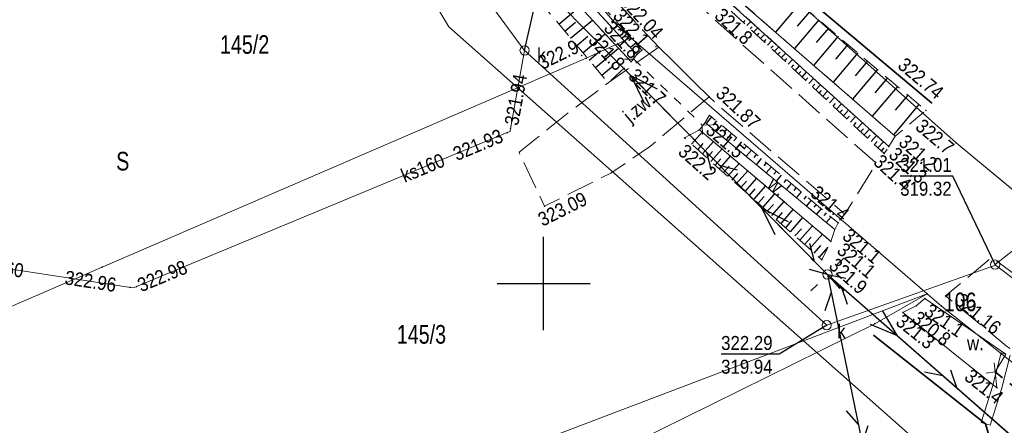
# Model space of a CAD drawing. Header units: metres. Extents: x 7423100 to 7431699, y 5527887 to 5533362.
# Tile 66 of 114: x 7428472 to 7428525, y 5529742 to 5529764. Entities that reach past the tile are written whole.
import ezdxf
from ezdxf.enums import TextEntityAlignment as Align

# ---------------------------------------------------------------- set-up
doc = ezdxf.new("R2010")
doc.units = ezdxf.units.M
doc.header["$MEASUREMENT"] = 0
for name, pattern in [('1.0_0.5', [1.5, 1, -0.5]), ('1.5_0.5', [2, 1.5, -0.5]), ('219-500', [0]), ('otkz_500', [1, 0.5, -0.5]), ('suep_nn_500', [0]), ('sutp_500', [0])]:
    doc.linetypes.add(name, pattern=pattern)
doc.layers.get('0').update_dxf_attribs({"color": 2, "linetype": 'CONTINUOUS', "lineweight": 5})
for name, color, linetype in [('000 Inne (niezydentyfikowane)', 7, 'CONTINUOUS'), ('203-punkt graniczny', 7, 'CONTINUOUS'), ('210-oznaczenie konturu użytku gruntowego', 7, 'CONTINUOUS'), ('211-numer działki ewidencyjnej', 7, 'CONTINUOUS'), ('217-kontur klasyfikacyjny', 7, 'CONTINUOUS'), ('218-kontur użytku gruntowego', 7, 'CONTINUOUS'), ('219-działka ewidencyjna', 7, 'CONTINUOUS'), ('jezdnia', 7, 'CONTINUOUS'), ('jezdnia-Atr17', 7, 'CONTINUOUS'), ('latarnia', 7, 'CONTINUOUS'), ('ogrodzenie trwałe', 7, 'CONTINUOUS'), ('pikieta naturalna', 7, 'CONTINUOUS'), ('pikieta naturalna-Atr2', 7, 'CONTINUOUS'), ('pikieta sztuczna', 7, 'CONTINUOUS'), ('pikieta sztuczna-Atr2', 7, 'CONTINUOUS'), ('przepust', 7, 'CONTINUOUS'), ('przewód elektroenergetyczny niskiego napięcia', 7, 'CONTINUOUS'), ('przewód gazowy', 7, 'CONTINUOUS'), ('przewód kanalizacyjny', 7, 'CONTINUOUS'), ('przewód kanalizacyjny-Atr1', 7, 'CONTINUOUS'), ('przewód telekomunikacyjny napowietrzny', 7, 'CONTINUOUS'), ('rzedna', 7, 'CONTINUOUS'), ('rzedna-Atr2', 7, 'CONTINUOUS'), ('rzedna-Atr3', 7, 'CONTINUOUS'), ('rów przydrożny (poligon)', 7, 'CONTINUOUS'), ('rów przydrożny (poligon)-Atr17', 7, 'CONTINUOUS'), ('skarpa nieumocniona', 7, 'CONTINUOUS'), ('studnia kanalizacyjna', 7, 'CONTINUOUS'), ('studnia kanalizacyjna-Atr17', 7, 'CONTINUOUS'), ('Wstawianie ramki sekcyjnej z opisem', 7, 'CONTINUOUS'), ('ściana oporowa (linia)', 7, 'CONTINUOUS')]:
    doc.layers.add(name, color=color, linetype=linetype)
doc.styles.get("Standard").update_dxf_attribs({"font": 'Working1250.shx', "width": 0.75})
doc.linetypes.add('902-500', pattern='A,3.75,0,[1,ksztalty.shx,S=0.5,R=0,X=0,Y=0],3.75', length=7.5)
doc.linetypes.add('otdn_500', pattern='A,5,0,[21,ksztalty.shx,S=0.5,R=0,X=0,Y=0]', length=5)

# ---------------------------------------------------------------- blocks, each defined once
blk = doc.blocks.new('203')
at = {"linetype": 'Continuous', "lineweight": 0}
h = blk.add_hatch(color=0, dxfattribs=at)
edge = h.paths.add_edge_path()
edge.add_arc((0, 0), 0.045, 0, 360)
blk = doc.blocks.new('SUTP')
at = {"color": 0, "linetype": 'Continuous'}
for p, q in [((0, 0), (0.866, 0.5)), ((0, 0), (9.232, 0)), ((1.866, -0.5), (1, 0)), ((7.366, -0.5), (8.232, 0)), ((9.232, 0), (8.366, 0.5))]:
    blk.add_line(p, q, dxfattribs=at)
blk = doc.blocks.new('SUEP1')
at = {"color": 0, "linetype": 'Continuous'}
for p, q in [((0, 0), (5, 0)), ((5, 0), (3.5, 0.5)), ((5, 0), (3.5, -0.5)), ((5, 0), (15, 0)), ((15, 0), (13.5, 0.5)), ((15, 0), (13.5, -0.5))]:
    blk.add_line(p, q, dxfattribs=at)
blk = doc.blocks.new('US15')
at = {"color": 0, "linetype": 'Continuous', "lineweight": 13}
blk.add_circle((0, 0), 0.25, dxfattribs=at)
blk = doc.blocks.new('PW01')
at = {"linetype": 'Continuous', "lineweight": 13}
h = blk.add_hatch(color=0, dxfattribs=at)
edge = h.paths.add_edge_path()
edge.add_arc((0, 0), 0.045, 0, 360)
blk = doc.blocks.new('SM01')
at = {"color": 0, "linetype": 'Continuous', "lineweight": 13}
for p, q in [((-0.53, 0.531), (-0.883, 0.884)), ((0.531, 0.531), (0.884, 0.884)), ((-0.53, -0.53), (-0.883, -0.883)), ((0.531, -0.53), (0.884, -0.883))]:
    blk.add_line(p, q, dxfattribs=at)
blk.add_circle((0, 0), 0.25, dxfattribs=at)
blk = doc.blocks.new('IB05')
at = {"color": 0, "linetype": 'Continuous', "lineweight": 13}
for q in [(0.354, 0.354), (0.354, -0.354)]:
    blk.add_line((0, 0), q, dxfattribs=at)
blk = doc.blocks.new('RAMKA500K')
at = {"color": 0}
for p, q in [((97.5, 250), (102.5, 250)), ((100, 247.5), (100, 250)), ((100, 0), (100, 2.5)), ((97.5, 0), (102.5, 0))]:
    blk.add_line(p, q, dxfattribs=at)

msp = doc.modelspace()

# ---------------------------------------------------------------- linework, layer by layer
at = {"layer": '000 Inne (niezydentyfikowane)', "color": 7, "linetype": 'Continuous', "lineweight": 25, "flags": 128}
for points in [[(7428500.82, 5529763.91), (7428501.95, 5529764.86)], [(7428513.74, 5529765.01), (7428512.45, 5529763.48)], [(7428501.45, 5529763.16), (7428502.62, 5529764.13)], [(7428503.8, 5529764.17), (7428503.65, 5529764.04)], [(7428510.72, 5529764), (7428510.82, 5529764.11)], [(7428514.77, 5529764.14), (7428513.47, 5529762.6)], [(7428514.26, 5529764.57), (7428513.61, 5529763.81)], [(7428501.14, 5529763.54), (7428501.71, 5529764.02)], [(7428504.03, 5529763.92), (7428503.73, 5529763.66)], [(7428504.25, 5529763.66), (7428504.11, 5529763.53)], [(7428510.9, 5529763.83), (7428511.12, 5529764.06)], [(7428511.09, 5529763.66), (7428511.2, 5529763.77)], [(7428511.27, 5529763.48), (7428511.49, 5529763.72)], [(7428515.29, 5529763.7), (7428514.63, 5529762.93)], [(7428501.78, 5529762.77), (7428502.37, 5529763.27)], [(7428502.11, 5529762.38), (7428503.31, 5529763.39)], [(7428504.48, 5529763.4), (7428504.2, 5529763.15)], [(7428504.71, 5529763.15), (7428504.57, 5529763.02)], [(7428511.46, 5529763.31), (7428511.57, 5529763.43)], [(7428511.64, 5529763.14), (7428511.87, 5529763.38)], [(7428511.83, 5529762.97), (7428511.94, 5529763.09)], [(7428512.01, 5529762.79), (7428512.24, 5529763.04)], [(7428515.81, 5529763.26), (7428514.49, 5529761.7)], [(7428502.44, 5529761.98), (7428503.05, 5529762.49)], [(7428502.78, 5529761.58), (7428504.02, 5529762.62)], [(7428504.94, 5529762.89), (7428504.66, 5529762.65)], [(7428512.2, 5529762.62), (7428512.31, 5529762.74)], [(7428512.38, 5529762.45), (7428512.62, 5529762.7)], [(7428516.33, 5529762.82), (7428515.67, 5529762.04)], [(7428512.57, 5529762.28), (7428512.69, 5529762.4)], [(7428512.75, 5529762.1), (7428512.99, 5529762.36)], [(7428512.94, 5529761.93), (7428513.06, 5529762.06)], [(7428513.13, 5529761.76), (7428513.36, 5529762.02)], [(7428516.86, 5529762.38), (7428515.53, 5529760.8)], [(7428503.13, 5529761.17), (7428503.75, 5529761.7)], [(7428513.31, 5529761.59), (7428513.43, 5529761.72)], [(7428513.5, 5529761.41), (7428513.74, 5529761.68)], [(7428517.92, 5529761.48), (7428516.57, 5529759.89)], [(7428517.38, 5529761.93), (7428516.72, 5529761.14)], [(7428513.68, 5529761.24), (7428513.8, 5529761.37)], [(7428513.87, 5529761.07), (7428514.11, 5529761.34)], [(7428514.05, 5529760.9), (7428514.18, 5529761.03)], [(7428514.24, 5529760.73), (7428514.49, 5529761)], [(7428518.45, 5529761.03), (7428517.77, 5529760.23)], [(7428514.42, 5529760.55), (7428514.55, 5529760.69)], [(7428514.61, 5529760.38), (7428514.86, 5529760.66)], [(7428518.99, 5529760.57), (7428517.63, 5529758.97)], [(7428514.79, 5529760.21), (7428514.92, 5529760.35)], [(7428514.98, 5529760.04), (7428515.24, 5529760.32)], [(7428515.16, 5529759.86), (7428515.29, 5529760)], [(7428515.35, 5529759.69), (7428515.61, 5529759.98)], [(7428519.54, 5529760.11), (7428518.86, 5529759.3)], [(7428515.53, 5529759.52), (7428515.67, 5529759.66)], [(7428515.72, 5529759.35), (7428515.99, 5529759.64)], [(7428515.9, 5529759.17), (7428516.04, 5529759.32)], [(7428520.14, 5529759.6), (7428518.77, 5529757.98)], [(7428509.01, 5529758.94), (7428508.72, 5529758.59)], [(7428516.09, 5529759), (7428516.36, 5529759.3)], [(7428516.27, 5529758.83), (7428516.41, 5529758.98)], [(7428516.46, 5529758.66), (7428516.74, 5529758.96)], [(7428509.28, 5529758.72), (7428509.13, 5529758.54)], [(7428509.54, 5529758.49), (7428509.26, 5529758.15)], [(7428509.81, 5529758.27), (7428509.67, 5529758.1)], [(7428516.64, 5529758.48), (7428516.78, 5529758.64)], [(7428516.83, 5529758.31), (7428517.11, 5529758.62)], [(7428517.01, 5529758.14), (7428517.16, 5529758.29)], [(7428517.2, 5529757.97), (7428517.49, 5529758.28)], [(7428507.93, 5529757.48), (7428508.51, 5529758.12)], [(7428510.08, 5529758.04), (7428509.79, 5529757.7)], [(7428510.35, 5529757.82), (7428510.2, 5529757.65)], [(7428517.38, 5529757.79), (7428517.53, 5529757.95)], [(7428517.57, 5529757.62), (7428517.86, 5529757.94)], [(7428508.28, 5529757.17), (7428508.57, 5529757.5)], [(7428508.53, 5529756.95), (7428509.12, 5529757.61)], [(7428508.98, 5529756.55), (7428509.58, 5529757.22)], [(7428510.61, 5529757.6), (7428510.33, 5529757.26)], [(7428510.88, 5529757.37), (7428510.74, 5529757.21)], [(7428517.75, 5529757.45), (7428517.9, 5529757.61)], [(7428517.94, 5529757.28), (7428518.24, 5529757.6)], [(7428518.13, 5529757.1), (7428518.27, 5529757.27)], [(7428508.76, 5529756.74), (7428509.06, 5529757.08)], [(7428509.21, 5529756.35), (7428509.51, 5529756.69)], [(7428509.43, 5529756.15), (7428510.03, 5529756.83)], [(7428511.15, 5529757.15), (7428510.87, 5529756.82)], [(7428511.42, 5529756.93), (7428511.28, 5529756.76)], [(7428511.68, 5529756.7), (7428511.41, 5529756.37)], [(7428509.66, 5529755.95), (7428509.96, 5529756.29)], [(7428509.88, 5529755.75), (7428510.49, 5529756.44)], [(7428511.95, 5529756.48), (7428511.81, 5529756.31)], [(7428512.22, 5529756.25), (7428511.95, 5529755.93)], [(7428510.11, 5529755.55), (7428510.42, 5529755.89)], [(7428510.34, 5529755.34), (7428510.96, 5529756.04)], [(7428510.81, 5529754.93), (7428511.44, 5529755.64)], [(7428512.49, 5529756.03), (7428512.35, 5529755.87)], [(7428512.75, 5529755.81), (7428512.48, 5529755.49)], [(7428510.57, 5529755.13), (7428510.89, 5529755.49)], [(7428511.28, 5529754.51), (7428511.92, 5529755.23)], [(7428513.02, 5529755.58), (7428512.89, 5529755.42)], [(7428513.29, 5529755.36), (7428513.02, 5529755.04)], [(7428513.55, 5529755.14), (7428513.42, 5529754.98)], [(7428511.04, 5529754.72), (7428511.36, 5529755.07)], [(7428511.52, 5529754.3), (7428511.84, 5529754.66)], [(7428511.76, 5529754.08), (7428512.41, 5529754.81)], [(7428513.82, 5529754.91), (7428513.56, 5529754.6)], [(7428514.09, 5529754.69), (7428513.96, 5529754.53)], [(7428512, 5529753.87), (7428512.33, 5529754.23)], [(7428512.25, 5529753.65), (7428512.9, 5529754.39)], [(7428514.36, 5529754.47), (7428514.1, 5529754.16)], [(7428514.62, 5529754.24), (7428514.5, 5529754.09)], [(7428512.49, 5529753.43), (7428512.82, 5529753.81)], [(7428512.74, 5529753.21), (7428513.4, 5529753.96)], [(7428513.24, 5529752.77), (7428513.91, 5529753.53)], [(7428514.89, 5529754.02), (7428514.64, 5529753.71)], [(7428515.16, 5529753.79), (7428515.03, 5529753.64)], [(7428515.43, 5529753.57), (7428515.17, 5529753.27)], [(7428512.99, 5529752.99), (7428513.32, 5529753.37)], [(7428513.75, 5529752.32), (7428514.43, 5529753.09)], [(7428513.49, 5529752.55), (7428513.83, 5529752.93)], [(7428514, 5529752.09), (7428514.35, 5529752.48)], [(7428514.26, 5529751.86), (7428514.96, 5529752.65)], [(7428514.52, 5529751.63), (7428514.87, 5529752.03)], [(7428514.78, 5529751.4), (7428515.27, 5529751.95)]]:
    msp.add_lwpolyline(points, dxfattribs=at)
at = {"layer": '217-kontur klasyfikacyjny', "color": 92, "linetype": 'Continuous', "lineweight": 18, "flags": 128}
for points in [[(7428503.94, 5529763.83), (7428491.18, 5529778.65)], [(7428511.19, 5529767.31), (7428522.14, 5529757.54)], [(7428504.68, 5529763.18), (7428503.94, 5529763.83)], [(7428520.58, 5529749.45), (7428504.68, 5529763.18)], [(7428522.14, 5529757.54), (7428525.92, 5529754.42)], [(7428521.36, 5529748.78), (7428520.58, 5529749.45)], [(7428547.1, 5529728.33), (7428521.36, 5529748.78)]]:
    msp.add_lwpolyline(points, dxfattribs=at)
at = {"layer": '218-kontur użytku gruntowego', "color": 3, "linetype": 'Continuous', "lineweight": 18, "flags": 128}
for points in [[(7428503.94, 5529763.83), (7428491.18, 5529778.65)], [(7428491.18, 5529778.65), (7428503.94, 5529763.83)], [(7428511.19, 5529767.31), (7428522.14, 5529757.54)], [(7428522.14, 5529757.54), (7428511.19, 5529767.31)], [(7428504.68, 5529763.18), (7428503.94, 5529763.83)], [(7428503.94, 5529763.83), (7428504.68, 5529763.18)], [(7428520.58, 5529749.45), (7428504.68, 5529763.18)], [(7428504.68, 5529763.18), (7428520.58, 5529749.45)], [(7428522.14, 5529757.54), (7428525.92, 5529754.42)], [(7428525.92, 5529754.42), (7428522.14, 5529757.54)], [(7428471.67, 5529730.86), (7428520.58, 5529749.45)], [(7428520.58, 5529749.45), (7428471.67, 5529730.86)], [(7428520.58, 5529749.45), (7428521.36, 5529748.78)], [(7428521.36, 5529748.78), (7428520.58, 5529749.45)], [(7428521.36, 5529748.78), (7428547.1, 5529728.33)], [(7428547.1, 5529728.33), (7428521.36, 5529748.78)]]:
    msp.add_lwpolyline(points, dxfattribs=at)
at = {"layer": '219-działka ewidencyjna', "color": 7, "linetype": '219-500', "lineweight": 18, "flags": 128}
for points in [[(7428503.94, 5529763.83), (7428491.18, 5529778.65)], [(7428511.19, 5529767.31), (7428522.14, 5529757.54)], [(7428504.68, 5529763.18), (7428503.94, 5529763.83)], [(7428504.68, 5529763.18), (7428502.28, 5529762.08)], [(7428520.58, 5529749.45), (7428504.68, 5529763.18)], [(7428502.28, 5529762.08), (7428476.31, 5529750.88)], [(7428522.14, 5529757.54), (7428527.63, 5529753)], [(7428465.61, 5529746.26), (7428476.31, 5529750.88)], [(7428520.58, 5529749.45), (7428517.77, 5529747.84)], [(7428521.36, 5529748.78), (7428520.58, 5529749.45)], [(7428547.1, 5529728.33), (7428521.36, 5529748.78)], [(7428517.77, 5529747.84), (7428504.73, 5529741.39)]]:
    msp.add_lwpolyline(points, dxfattribs=at)
at = {"layer": 'jezdnia', "color": 7, "linetype": '1.5_0.5', "lineweight": 18, "flags": 128}
for points in [[(7428221.83, 5529859.06), (7428239.01, 5529858.99), (7428253.99, 5529859.72), (7428265.5, 5529861.38), (7428277.07, 5529864.16), (7428290.89, 5529868.45), (7428293.04, 5529869.14), (7428301.52, 5529872.2), (7428305.2, 5529873.39), (7428319.44, 5529878.5), (7428323.86, 5529880.14), (7428324.34, 5529880.3), (7428330.88, 5529882.74), (7428336.72, 5529884.92), (7428348.06, 5529889.26), (7428353.21, 5529891.27), (7428358.72, 5529893.44), (7428359.2, 5529893.62), (7428361.94, 5529894.59), (7428364.19, 5529895.48), (7428367.64, 5529896.72), (7428367.76, 5529896.77), (7428369.58, 5529897.36), (7428371.59, 5529897.9), (7428373.73, 5529898.2), (7428374.85, 5529898.28), (7428379.02, 5529898.38), (7428384.43, 5529897.17), (7428385.91, 5529896.51), (7428388.14, 5529895.35), (7428393.51, 5529891.28), (7428396.88, 5529888.25), (7428397.86, 5529887.39), (7428401.43, 5529883.89), (7428407.74, 5529877.22), (7428418.24, 5529866.24), (7428419.85, 5529864.67), (7428434.95, 5529848.69), (7428441.23, 5529841.92), (7428448.8, 5529833.69), (7428450.49, 5529831.91), (7428453.64, 5529828.57), (7428454.65, 5529827.58), (7428459.37, 5529822.34), (7428460.98, 5529820.46), (7428466.65, 5529813.7), (7428470.5, 5529808.88), (7428472.55, 5529806.11), (7428477.96, 5529798.88), (7428482.92, 5529791.15), (7428490.64, 5529780.36), (7428494.03, 5529775.87), (7428495.95, 5529773.69), (7428496.57, 5529772.97), (7428506.18, 5529762.68), (7428508.88, 5529760.02), (7428509.44, 5529759.49), (7428516.17, 5529753.72), (7428517.86, 5529756.43), (7428508.93, 5529764.36), (7428508.51, 5529764.82), (7428501.24, 5529772.39), (7428498.58, 5529775.4), (7428493.99, 5529780.96), (7428492.62, 5529782.91), (7428488.13, 5529789.16), (7428484.36, 5529794.99), (7428480.77, 5529800.33), (7428477.81, 5529804.71), (7428476.28, 5529806.55), (7428472.92, 5529810.96), (7428466.26, 5529819.2), (7428463.25, 5529822.65), (7428457.48, 5529829.22), (7428457.05, 5529829.55), (7428452.08, 5529834.78), (7428451.46, 5529835.46), (7428443.33, 5529844.29), (7428436.82, 5529851.12), (7428422, 5529867), (7428420.84, 5529868.25), (7428409.85, 5529879.75), (7428403.88, 5529885.97), (7428400, 5529889.93), (7428396.76, 5529892.82), (7428389.77, 5529898.14), (7428386.69, 5529899.7), (7428385.47, 5529900.18), (7428382.32, 5529901.02), (7428379.16, 5529901.53), (7428374.97, 5529901.48), (7428372.62, 5529901.33), (7428366.07, 5529899.61), (7428362.9, 5529898.41), (7428358.21, 5529896.52), (7428351.07, 5529893.84), (7428338.83, 5529889.13), (7428334.61, 5529887.52), (7428329.48, 5529885.6), (7428320.54, 5529882.15), (7428318.17, 5529881.45), (7428299.73, 5529874.9), (7428291.96, 5529872.07), (7428289.64, 5529871.33), (7428276.2, 5529867.26), (7428264.83, 5529864.54), (7428254.09, 5529862.97), (7428238.54, 5529862.2), (7428222.08, 5529862.32)], [(7428506.18, 5529762.68), (7428503.47, 5529760.76), (7428501.39, 5529759.21), (7428498.68, 5529757.05), (7428500.05, 5529754.14), (7428503.61, 5529755.92), (7428505.74, 5529757.37), (7428508.88, 5529760.02)], [(7428365.2, 5529671.12), (7428355.42, 5529669.42), (7428348.14, 5529667.82), (7428344.3, 5529666.81), (7428338.87, 5529665.13), (7428328.22, 5529660.95), (7428319.93, 5529657.97), (7428316.34, 5529656.74), (7428307.52, 5529654.24), (7428298.23, 5529651.97), (7428286.1, 5529649.04), (7428288.31, 5529645.07), (7428289.26, 5529646.08), (7428291.25, 5529647.51), (7428298.99, 5529649.58), (7428308.08, 5529651.81), (7428317.27, 5529654.39), (7428329.01, 5529658.6), (7428340.07, 5529662.84), (7428344.8, 5529664.37), (7428348.77, 5529665.47), (7428355.75, 5529667.03), (7428361.95, 5529667.97), (7428363.33, 5529662.92), (7428366.76, 5529663.59), (7428367.81, 5529663.91), (7428367.32, 5529668.62), (7428378.47, 5529670.93), (7428387.19, 5529672.6), (7428394.27, 5529674.11), (7428403.29, 5529676.25), (7428410.81, 5529678.44), (7428429.3, 5529683.86), (7428435.11, 5529685.57), (7428440.75, 5529687.14), (7428441.34, 5529686.91), (7428447.4, 5529688.57), (7428447.89, 5529689.13), (7428454.36, 5529691.12), (7428454.64, 5529690.51), (7428461.12, 5529692.26), (7428461.32, 5529692.97), (7428465.73, 5529694.37), (7428469.31, 5529695.19), (7428474.55, 5529696.99), (7428483.07, 5529699.73), (7428489.68, 5529701.97), (7428496.26, 5529704.1), (7428500.35, 5529705.48), (7428504.2, 5529706.93), (7428506.33, 5529707.7), (7428512.22, 5529710.02), (7428515.34, 5529711.18), (7428528.68, 5529716.58), (7428537.92, 5529720.33), (7428543.62, 5529722.76), (7428545.74, 5529723.61), (7428548.16, 5529724.36), (7428549.65, 5529724.76), (7428550.99, 5529723.8), (7428562.44, 5529713.56), (7428561.55, 5529712.03), (7428564.19, 5529709.02), (7428566.39, 5529710.14), (7428567.93, 5529711.04), (7428573.5, 5529715.82), (7428572.43, 5529715.82), (7428570.32, 5529716.46), (7428568.63, 5529717.17), (7428567.21, 5529718.12), (7428565.13, 5529719.77), (7428557.07, 5529726.19), (7428551.19, 5529731.04), (7428550.7, 5529730.96), (7428549.12, 5529732.11), (7428545.33, 5529735.12), (7428540.96, 5529738.55), (7428541, 5529739.22), (7428538.64, 5529740.78), (7428535.54, 5529743.56), (7428533.3, 5529745.49), (7428532.21, 5529745.29), (7428524.06, 5529751.4), (7428521.57, 5529749.33), (7428524.83, 5529746.66), (7428535.14, 5529738.91), (7428545.5, 5529730.55), (7428545.55, 5529728.6), (7428544.66, 5529727.14), (7428541.96, 5529725.1), (7428532.03, 5529720.58), (7428517.03, 5529714.54), (7428511.5, 5529712.33), (7428505.04, 5529709.83), (7428498.7, 5529707.7), (7428497.76, 5529707.44), (7428489.77, 5529704.68), (7428482.39, 5529702.17), (7428474.13, 5529699.6), (7428471.72, 5529698.79), (7428464.89, 5529696.82), (7428454.92, 5529693.92), (7428453.93, 5529693.66), (7428447.05, 5529691.68), (7428446.4, 5529691.42), (7428434.46, 5529688.08), (7428428.43, 5529686.24), (7428420.11, 5529683.88), (7428418.96, 5529683.47), (7428410.39, 5529680.93), (7428402.44, 5529678.57), (7428394.84, 5529676.74), (7428385.53, 5529674.8), (7428376.38, 5529673.09)]]:
    msp.add_lwpolyline(points, close=True, dxfattribs=at)
at = {"layer": 'ogrodzenie trwałe', "color": 7, "linetype": '902-500', "lineweight": 35, "flags": 128}
for points in [[(7428520.82, 5529759.69), (7428508.94, 5529769.66), (7428504.3, 5529775.5), (7428501.4, 5529778.66), (7428497.56, 5529783.94), (7428496.53, 5529785.4)], [(7428523.87, 5529741.93), (7428523.72, 5529742.47), (7428517.71, 5529747.22)]]:
    msp.add_lwpolyline(points, dxfattribs=at)
at = {"layer": 'przepust', "color": 7, "linetype": 'otkz_500', "lineweight": 35, "flags": 128}
for points in [[(7428504.84, 5529762.04), (7428508.51, 5529758.5)], [(7428524.24, 5529745.25), (7428533.23, 5529738.2)]]:
    msp.add_lwpolyline(points, dxfattribs=at)
at = {"layer": 'przewód elektroenergetyczny niskiego napięcia', "color": 1, "linetype": 'suep_nn_500', "lineweight": 18, "flags": 128}
for points in [[(7428515.23, 5529750.48), (7428479.91, 5529786.21)], [(7428479.91, 5529786.21), (7428515.23, 5529750.48)], [(7428553.11, 5529717.32), (7428515.23, 5529750.48)]]:
    msp.add_lwpolyline(points, dxfattribs=at)
at = {"layer": 'przewód gazowy', "color": 52, "linetype": 'Continuous', "lineweight": 18, "flags": 128}
msp.add_lwpolyline([(7428559.56, 5529707.61), (7428546.75, 5529719.42), (7428536.79, 5529727.79), (7428525.77, 5529736.46), (7428494.91, 5529763.76), (7428488.49, 5529774.47), (7428486.59, 5529777.74)], dxfattribs=at)
at = {"layer": 'przewód kanalizacyjny', "color": 34, "linetype": 'Continuous', "lineweight": 18, "flags": 128}
for points in [[(7428470.3, 5529804.06), (7428485.38, 5529781.02), (7428498.96, 5529762.52), (7428515.19, 5529747.76), (7428524.25, 5529750.99), (7428544.74, 5529735.55), (7428549.22, 5529732.07), (7428556.15, 5529727.13), (7428564.56, 5529720.74), (7428574.27, 5529720.26)], [(7428524.23, 5529751.01), (7428542.63, 5529765.46)], [(7428498.98, 5529762.5), (7428498.22, 5529758.3), (7428498.2, 5529758.15), (7428498.05, 5529758.09), (7428478.15, 5529749.83), (7428477.99, 5529749.76), (7428477.82, 5529749.79), (7428463.41, 5529752), (7428463.26, 5529752.02)]]:
    msp.add_lwpolyline(points, dxfattribs=at)
at = {"layer": 'przewód telekomunikacyjny napowietrzny', "color": 30, "linetype": 'sutp_500', "lineweight": 18, "flags": 128}
for points in [[(7428515.23, 5529750.48), (7428479.91, 5529786.21)], [(7428479.91, 5529786.21), (7428515.23, 5529750.48)], [(7428553.11, 5529717.32), (7428515.23, 5529750.48)], [(7428521.93, 5529717.98), (7428515.23, 5529750.48)], [(7428515.23, 5529750.48), (7428521.93, 5529717.98)]]:
    msp.add_lwpolyline(points, dxfattribs=at)
at = {"layer": 'rzedna-Atr2', "color": 7, "flags": 128}
for points in [[(7428498.98, 5529762.5), (7428500.06, 5529767.28), (7428503.201, 5529767.28)], [(7428524.23, 5529751.01), (7428521.96, 5529755.75), (7428519.138, 5529755.75)], [(7428515.19, 5529747.76), (7428512.64, 5529746.2), (7428509.526, 5529746.2)]]:
    msp.add_lwpolyline(points, dxfattribs=at)
at = {"layer": 'rów przydrożny (poligon)', "color": 7, "linetype": 'Continuous', "lineweight": 18, "flags": 128}
for points in [[(7428489.69, 5529790.22), (7428493.59, 5529783.8), (7428495.17, 5529781.88), (7428502.05, 5529773.04), (7428509.79, 5529765.26), (7428518.52, 5529757.34), (7428518.86, 5529757.9), (7428510.05, 5529765.57), (7428502.46, 5529773.39), (7428498.59, 5529778.32), (7428495.71, 5529782.31), (7428494.22, 5529784.23), (7428486.58, 5529796.26), (7428485.99, 5529795.87)], [(7428494.65, 5529772.75), (7428504.69, 5529761.89), (7428505, 5529762.28), (7428495.09, 5529773.05), (7428492.85, 5529775.69), (7428492.15, 5529774.96)], [(7428508.36, 5529758.25), (7428515.42, 5529752.25), (7428515.62, 5529752.9), (7428508.67, 5529758.63)], [(7428519.28, 5529748.45), (7428524.33, 5529744.4), (7428524.24, 5529745.25), (7428524.8, 5529746.21), (7428520.46, 5529749.2), (7428520, 5529748.8)]]:
    msp.add_lwpolyline(points, close=True, dxfattribs=at)
at = {"layer": 'skarpa nieumocniona', "color": 7, "linetype": '1.0_0.5', "lineweight": 18, "flags": 128}
for points in [[(7428487.06, 5529800.19), (7428486.8, 5529796.46), (7428486.58, 5529796.26), (7428494.22, 5529784.23), (7428495.71, 5529782.31), (7428498.59, 5529778.32), (7428502.46, 5529773.39), (7428510.05, 5529765.57), (7428518.86, 5529757.9), (7428520.52, 5529759.28), (7428511.81, 5529766.64), (7428508.63, 5529768.81), (7428504.03, 5529775.08), (7428498.02, 5529781.61), (7428497.09, 5529783.34), (7428496.53, 5529785.4), (7428492.39, 5529791.64)], [(7428487.06, 5529800.19), (7428486.8, 5529796.46), (7428486.58, 5529796.26), (7428494.22, 5529784.23), (7428495.71, 5529782.31), (7428498.59, 5529778.32), (7428502.46, 5529773.39), (7428510.05, 5529765.57), (7428518.86, 5529757.9), (7428520.52, 5529759.28), (7428511.81, 5529766.64), (7428508.63, 5529768.81), (7428504.03, 5529775.08), (7428498.02, 5529781.61), (7428497.09, 5529783.34), (7428496.53, 5529785.4), (7428492.39, 5529791.64)], [(7428488.93, 5529789.81), (7428493.23, 5529783.41), (7428494.49, 5529781.39), (7428501.79, 5529772.86), (7428509.58, 5529765.06), (7428518.27, 5529756.97), (7428518.52, 5529757.34), (7428509.79, 5529765.26), (7428502.05, 5529773.04), (7428495.17, 5529781.88), (7428493.59, 5529783.8), (7428489.69, 5529790.22), (7428485.99, 5529795.87), (7428485.5, 5529795.7)], [(7428488.93, 5529789.81), (7428493.23, 5529783.41), (7428494.49, 5529781.39), (7428501.79, 5529772.86), (7428509.58, 5529765.06), (7428518.27, 5529756.97), (7428518.52, 5529757.34), (7428509.79, 5529765.26), (7428502.05, 5529773.04), (7428495.17, 5529781.88), (7428493.59, 5529783.8), (7428489.69, 5529790.22), (7428485.99, 5529795.87), (7428485.5, 5529795.7)], [(7428492.85, 5529775.69), (7428495.09, 5529773.05), (7428505, 5529762.28), (7428505.27, 5529762.52), (7428495.59, 5529773.39), (7428493.48, 5529775.86)], [(7428492.85, 5529775.69), (7428495.09, 5529773.05), (7428505, 5529762.28), (7428505.27, 5529762.52), (7428495.59, 5529773.39), (7428493.48, 5529775.86)], [(7428492.15, 5529774.96), (7428491.38, 5529774.8), (7428494.05, 5529771.96), (7428503.47, 5529760.76), (7428504.69, 5529761.89), (7428494.65, 5529772.75)], [(7428492.15, 5529774.96), (7428491.38, 5529774.8), (7428494.05, 5529771.96), (7428503.47, 5529760.76), (7428504.69, 5529761.89), (7428494.65, 5529772.75)], [(7428515.62, 5529752.9), (7428515.81, 5529753.25), (7428508.9, 5529759.03), (7428508.67, 5529758.63)], [(7428515.62, 5529752.9), (7428515.81, 5529753.25), (7428508.9, 5529759.03), (7428508.67, 5529758.63)], [(7428508.36, 5529758.25), (7428507.56, 5529757.81), (7428514.93, 5529751.27), (7428515.42, 5529752.25)], [(7428508.36, 5529758.25), (7428507.56, 5529757.81), (7428514.93, 5529751.27), (7428515.42, 5529752.25)]]:
    msp.add_lwpolyline(points, close=True, dxfattribs=at)
at = {"layer": 'ściana oporowa (linia)', "color": 0, "lineweight": 18}
for p, q in [((7428524.09, 5529744.469), (7428524.558, 5529746.273)), ((7428524.558, 5529746.273), (7428524.8, 5529746.21)), ((7428523.482, 5529742.545), (7428524.09, 5529744.469)), ((7428523.482, 5529742.545), (7428523.72, 5529742.47))]:
    msp.add_line(p, q, dxfattribs=at)
at = {"layer": 'ściana oporowa (linia)', "color": 0, "linetype": 'otdn_500', "lineweight": 18}
for p, q in [((7428524.57, 5529744.331), (7428525.042, 5529746.147)), ((7428523.958, 5529742.395), (7428524.57, 5529744.331)), ((7428523.958, 5529742.395), (7428523.72, 5529742.47))]:
    msp.add_line(p, q, dxfattribs=at)

# ---------------------------------------------------------------- block references
at = {"layer": '203-punkt graniczny', "color": 7, "linetype": 'Continuous', "lineweight": 18}
for p in [(7428503.94, 5529763.83), (7428504.68, 5529763.18), (7428502.28, 5529762.08), (7428522.14, 5529757.54), (7428476.31, 5529750.88), (7428520.58, 5529749.45), (7428521.36, 5529748.78), (7428517.77, 5529747.84)]:
    msp.add_blockref('203', p, dxfattribs=at)
at = {"layer": 'latarnia', "color": 7, "linetype": 'Continuous', "lineweight": 18}
msp.add_blockref('SM01', (7428515.23, 5529750.48), dxfattribs=at)
at = {"layer": 'pikieta naturalna', "color": 7, "linetype": 'Continuous', "lineweight": 13}
for p in [(7428505.27, 5529762.52), (7428502.04, 5529762.23), (7428504.84, 5529762.04), (7428505, 5529762.28), (7428504.69, 5529761.89), (7428520.52, 5529759.28), (7428508.36, 5529758.25), (7428507.56, 5529757.81), (7428518.86, 5529757.9), (7428518.52, 5529757.34), (7428518.27, 5529756.97), (7428515.81, 5529753.25), (7428515.62, 5529752.9), (7428515.42, 5529752.25), (7428514.93, 5529751.27), (7428520, 5529748.8), (7428520.46, 5529749.2), (7428519.28, 5529748.45), (7428524.33, 5529744.4)]:
    msp.add_blockref('PW01', p, dxfattribs=at)
at = {"layer": 'pikieta sztuczna', "color": 7, "linetype": 'Continuous', "lineweight": 13}
for p in [(7428506.03, 5529762.71), (7428508.88, 5529760.02), (7428520.82, 5529759.69), (7428500.05, 5529754.14), (7428521.57, 5529749.33)]:
    msp.add_blockref('PW01', p, dxfattribs=at)
at = {"layer": 'przepust', "color": 7, "linetype": 'Continuous', "lineweight": 35}
for p, rotation in [((7428504.84, 5529762.04), 136.033), ((7428508.51, 5529758.5), 316.033), ((7428524.24, 5529745.25), 141.896)]:
    msp.add_blockref('IB05', p, dxfattribs=dict(at, rotation=rotation))
at = {"layer": 'przewód elektroenergetyczny niskiego napięcia', "color": 1, "linetype": 'Continuous', "lineweight": 18}
for rotation in [134.669, 318.801]:
    msp.add_blockref('SUEP1', (7428515.23, 5529750.48), dxfattribs=dict(at, rotation=rotation))
at = {"layer": 'przewód telekomunikacyjny napowietrzny', "color": 30, "linetype": 'Continuous', "lineweight": 18}
for rotation in [134.669, 281.649, 318.801]:
    msp.add_blockref('SUTP', (7428515.23, 5529750.48), dxfattribs=dict(at, rotation=rotation))
at = {"layer": 'rzedna', "color": 34, "linetype": 'Continuous', "lineweight": 18}
for p, rotation in [((7428498.98, 5529762.5), 317.642), ((7428524.23, 5529751.01), 38.09), ((7428515.19, 5529747.76), 317.642)]:
    msp.add_blockref('PW01', p, dxfattribs=dict(at, rotation=rotation))
for p in [(7428498.22, 5529758.3), (7428498.05, 5529758.09), (7428477.82, 5529749.79), (7428478.15, 5529749.83)]:
    msp.add_blockref('PW01', p, dxfattribs=at)
at = {"layer": 'studnia kanalizacyjna', "color": 34, "linetype": 'Continuous', "lineweight": 18}
for p, rotation in [((7428498.98, 5529762.5), 317.641), ((7428524.23, 5529751.01), 38.089), ((7428515.19, 5529747.76), 317.641)]:
    msp.add_blockref('US15', p, dxfattribs=dict(at, rotation=rotation))
at = {"layer": 'Wstawianie ramki sekcyjnej z opisem', "color": 7, "linetype": 'Continuous', "lineweight": 13}
for p in [(7428400, 5529750), (7428400, 5529500)]:
    msp.add_blockref('RAMKA500K', p, dxfattribs=at)

# ---------------------------------------------------------------- texts
at = {"layer": '210-oznaczenie konturu użytku gruntowego', "color": 3, "linetype": 'Continuous', "lineweight": 18, "width": 0.79}
msp.add_text('S', height=1, dxfattribs=at).set_placement((7428477.06, 5529756.06))
at = {"layer": '211-numer działki ewidencyjnej', "color": 7, "linetype": 'Continuous', "lineweight": 18, "width": 0.79}
for s, p in [('145/2', (7428482.63, 5529763.32)), ('106', (7428521.47, 5529749.51))]:
    msp.add_text(s, height=1, dxfattribs=at).set_placement(p, align=Align.TOP_LEFT)
msp.add_text('145/3', height=1, dxfattribs=at).set_placement((7428492.12, 5529746.77))
at = {"layer": 'jezdnia-Atr17', "color": 7, "width": 0.9}
msp.add_text('j.zw.', height=0.75, rotation=40.163, dxfattribs=at).set_placement((7428504.66, 5529758.58))
at = {"layer": 'pikieta naturalna-Atr2', "color": 7, "width": 0.9}
for s, rotation, p in [('322.1', 311.686, (7428504.24, 5529764.82)), ('321.8', 317.047, (7428509.63, 5529764.84)), ('321.8', 312.618, (7428503.73, 5529764.16)), ('322.9', 25.758, (7428499.61, 5529762.13)), ('321.8', 312.753, (7428502.9, 5529763.52)), ('321.7', 316.033, (7428505.01, 5529761.6)), ('322.7', 319.802, (7428520.38, 5529758.89)), ('321.5', 319.64, (7428509.13, 5529758.69)), ('321.2', 318.957, (7428519.49, 5529758.05)), ('322.2', 318.414, (7428507.66, 5529757.54)), ('321.3', 317.785, (7428518.97, 5529757.38)), ('321.4', 317.047, (7428518.16, 5529756.99)), ('321.4', 320.088, (7428514.74, 5529755.31)), ('321.1', 320.495, (7428516.45, 5529753.02)), ('321.1', 319.64, (7428516.17, 5529752.25)), ('321.9', 318.414, (7428515.75, 5529751.43)), ('321.1', 325.435, (7428520.79, 5529748.97)), ('321.3', 321.271, (7428519.31, 5529748.42)), ('320.8', 321.271, (7428520.17, 5529748.58)), ('321.4', 321.271, (7428522.99, 5529745.47))]:
    msp.add_text(s, height=0.75, rotation=rotation, dxfattribs=at).set_placement(p, align=Align.TOP_LEFT)
at = {"layer": 'pikieta sztuczna-Atr2', "color": 7, "width": 0.9}
for s, rotation, p in [('322.04', 312.552, (7428504.07, 5529765.07)), ('321.16', 320.682, (7428522.02, 5529748.96))]:
    msp.add_text(s, height=0.75, rotation=rotation, dxfattribs=at).set_placement(p)
for s, rotation, p in [('322.74', 319.995, (7428519.43, 5529762.18)), ('321.87', 316.576, (7428509.7, 5529760.66)), ('323.09', 26.565, (7428499.61, 5529753.71))]:
    msp.add_text(s, height=0.75, rotation=rotation, dxfattribs=at).set_placement(p, align=Align.TOP_LEFT)
at = {"layer": 'przewód kanalizacyjny-Atr1', "color": 34, "width": 0.9}
for rotation, p in [(22.542, (7428492.4, 5529755.74)), (351.28, (7428469.7, 5529751.04))]:
    msp.add_text('ks160', height=0.75, rotation=rotation, dxfattribs=at).set_placement(p, align=Align.MIDDLE_LEFT)
at = {"layer": 'rzedna-Atr2', "color": 34, "width": 0.9}
for s, rotation, p in [('321.94', 79.743, (7428498.26, 5529758.5)), ('321.93', 22.542, (7428495.2, 5529756.91)), ('322.98', 22.542, (7428478.26, 5529749.87)), ('322.96', 351.28, (7428474.32, 5529750.33))]:
    msp.add_text(s, height=0.75, rotation=rotation, dxfattribs=at).set_placement(p, align=Align.MIDDLE_LEFT)
for s, p in [('321.01', (7428519.138, 5529755.758)), ('322.29', (7428509.526, 5529746.208))]:
    msp.add_text(s, height=0.75, dxfattribs=at).set_placement(p, align=Align.BOTTOM_LEFT)
at = {"layer": 'rzedna-Atr3', "color": 34, "width": 0.9}
for s, p in [('319.32', (7428519.138, 5529754.482)), ('319.94', (7428509.526, 5529744.933))]:
    msp.add_text(s, height=0.75, dxfattribs=at).set_placement(p, align=Align.BOTTOM_LEFT)
at = {"layer": 'rów przydrożny (poligon)-Atr17', "color": 7, "width": 0.9}
msp.add_text('w.', height=0.75, rotation=319.64, dxfattribs=at).set_placement((7428511.95, 5529755.22))
msp.add_text('w.', height=0.75, dxfattribs=at).set_placement((7428522.72, 5529746.42))
at = {"layer": 'studnia kanalizacyjna-Atr17', "color": 34, "width": 0.9}
for p in [(7428499.65, 5529761.87), (7428515.76, 5529747.06)]:
    msp.add_text('k', height=0.75, dxfattribs=at).set_placement(p)

doc.saveas('drawing.dxf')
